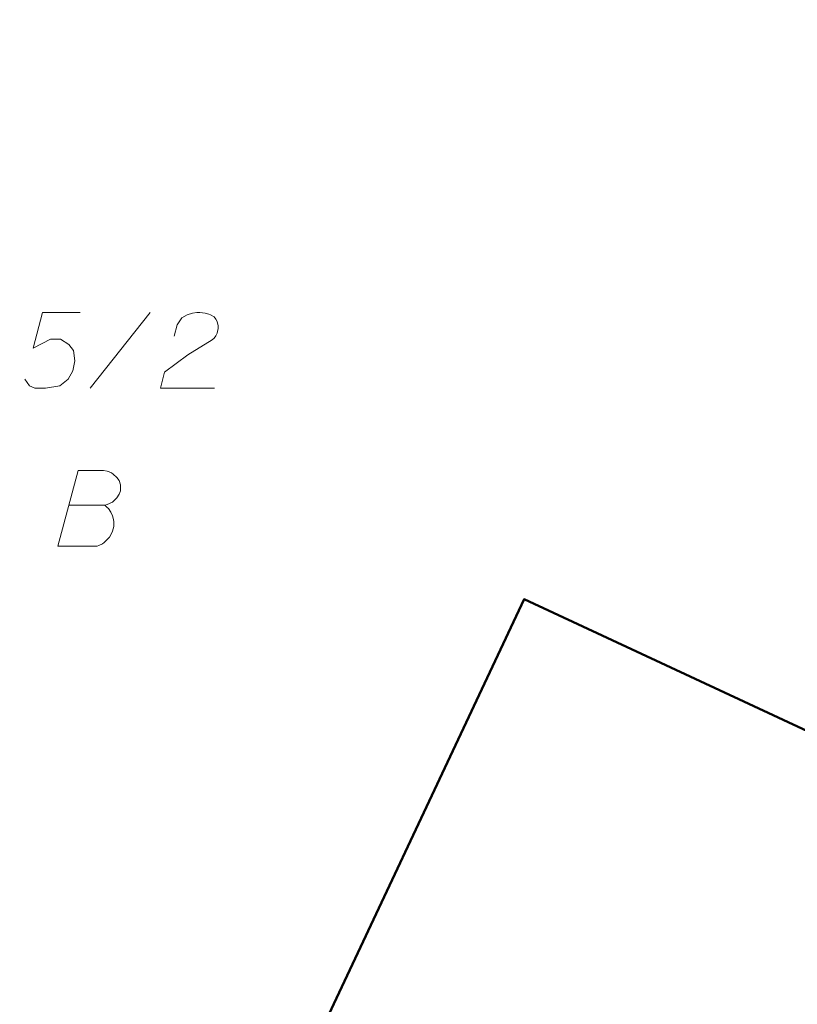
# Model space of a CAD drawing. Header units: metres. Extents: x 5554594 to 5556205, y 5636132 to 5636668.
# Tile 67 of 168: x 5555325 to 5555338, y 5636281 to 5636297. Entities that reach past the tile are written whole.
import ezdxf

# ---------------------------------------------------------------- set-up
doc = ezdxf.new("R2010")
doc.units = ezdxf.units.M
doc.header["$MEASUREMENT"] = 0
doc.header["$XCLIPFRAME"] = 0
doc.linetypes.add('PRZER1-1', pattern=[2, 1, -1])
doc.layers.add('#RASTER', color=7, linetype='Continuous', lineweight=18)
for name, color, linetype, lineweight, true_color in [('GESBZO', 18, 'Continuous', 50, 0x0a0909), ('GESDZI_O', 18, 'Continuous', 18, 0x0a0909), ('GESUZY_O', 96, 'PRZER1-1', 18, 0x008000)]:
    doc.layers.add(name, color=color, linetype=linetype, lineweight=lineweight, true_color=true_color)
picture_1 = doc.add_image_def('image1.tif', size_in_pixel=(18897, 11811))

msp = doc.modelspace()

# ---------------------------------------------------------------- linework, layer by layer
at = {"layer": 'GESBZO', "color": 7, "linetype": 'Continuous', "lineweight": 50, "flags": 128}
msp.add_lwpolyline([(5555350.409, 5636279.693), (5555348.667, 5636275.846), (5555348.15, 5636276.059), (5555345.901, 5636271.135), (5555329.589, 5636278.974), (5555333.605, 5636287.52), (5555350.409, 5636279.693)], close=True, dxfattribs=at)
at = {"layer": 'GESDZI_O', "color": 96, "linetype": 'Continuous', "lineweight": 18}
msp.add_line((5555326.432, 5636291.011), (5555327.426, 5636292.261), dxfattribs=at)
at = {"layer": 'GESDZI_O', "color": 96, "linetype": 'Continuous', "lineweight": 18, "flags": 128}
for points in [[(5555326.265, 5636292.261), (5555325.645, 5636292.261), (5555325.487, 5636291.671), (5555325.773, 5636291.818), (5555325.94, 5636291.818), (5555326.078, 5636291.73), (5555326.157, 5636291.632), (5555326.176, 5636291.464), (5555326.147, 5636291.297), (5555326.068, 5636291.159), (5555325.93, 5636291.051), (5555325.694, 5636291.011), (5555325.517, 5636291.011), (5555325.428, 5636291.051), (5555325.35, 5636291.159)], [(5555327.82, 5636291.868), (5555327.869, 5636292.055), (5555327.948, 5636292.173), (5555328.036, 5636292.222), (5555328.125, 5636292.251), (5555328.194, 5636292.261), (5555328.243, 5636292.261), (5555328.332, 5636292.251), (5555328.391, 5636292.232), (5555328.42, 5636292.222), (5555328.479, 5636292.192), (5555328.509, 5636292.153), (5555328.529, 5636292.114), (5555328.538, 5636292.084), (5555328.548, 5636292.045), (5555328.548, 5636291.996), (5555328.538, 5636291.946), (5555328.529, 5636291.917), (5555328.509, 5636291.877), (5555328.479, 5636291.838), (5555328.45, 5636291.809), (5555328.046, 5636291.563), (5555327.662, 5636291.277), (5555327.594, 5636291.011), (5555328.489, 5636291.011)]]:
    msp.add_lwpolyline(points, dxfattribs=at)
at = {"layer": 'GESUZY_O', "color": 96, "linetype": 'Continuous', "lineweight": 18, "true_color": 0x008000, "flags": 128}
msp.add_lwpolyline([(5555326.083, 5636289.077), (5555326.674, 5636289.077), (5555326.713, 5636289.087), (5555326.802, 5636289.126), (5555326.871, 5636289.195), (5555326.91, 5636289.254), (5555326.93, 5636289.313), (5555326.93, 5636289.343), (5555326.93, 5636289.382), (5555326.93, 5636289.412), (5555326.91, 5636289.481), (5555326.871, 5636289.53), (5555326.812, 5636289.589), (5555326.782, 5636289.609), (5555326.743, 5636289.628), (5555326.713, 5636289.638), (5555326.654, 5636289.648), (5555326.231, 5636289.648), (5555325.896, 5636288.398), (5555326.546, 5636288.398), (5555326.575, 5636288.408), (5555326.634, 5636288.437), (5555326.664, 5636288.457), (5555326.752, 5636288.546), (5555326.792, 5636288.615), (5555326.802, 5636288.644), (5555326.821, 5636288.723), (5555326.821, 5636288.802), (5555326.812, 5636288.861), (5555326.802, 5636288.9), (5555326.772, 5636288.959), (5555326.733, 5636289.018), (5555326.713, 5636289.038), (5555326.674, 5636289.077)], dxfattribs=at)

# ---------------------------------------------------------------- pictures from other files: only their frames are drawn
at = {"layer": '#RASTER', "color": 252, "linetype": 'Continuous', "lineweight": 18}
image = msp.add_image(picture_1, insert=(5554593.51, 5636131.7), size_in_units=(811.166, 518.086), dxfattribs=at)
image.set_boundary_path([(-0.5, -0.5), (-0.5, 11810.5), (18896.5, 11810.5), (18896.5, -0.5), (-0.5, -0.5)])
image.dxf.flags = 15

doc.saveas('drawing.dxf')
